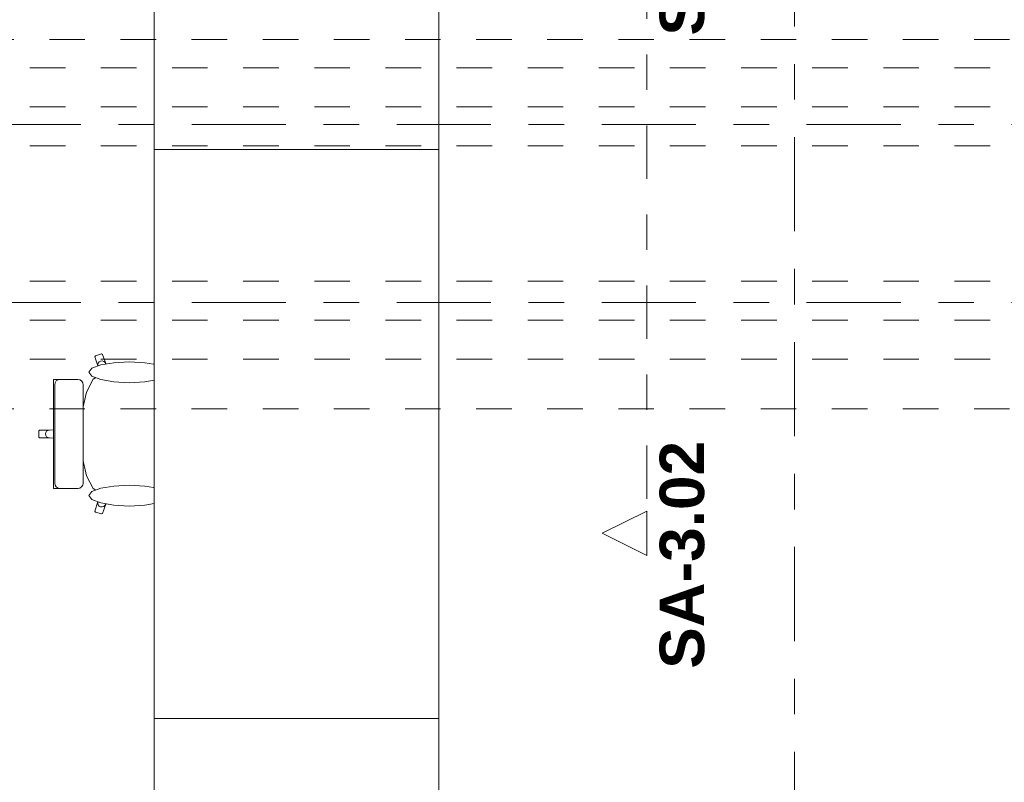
# Model space of a CAD drawing. Header units: metres. Extents: x -4 to 99, y -11 to 17.
# Tile 30 of 256: x 1.95 to 4.72, y 4 to 6.15. Entities that reach past the tile are written whole.
import ezdxf

# ---------------------------------------------------------------- set-up
doc = ezdxf.new("R2010")
doc.units = ezdxf.units.M
doc.header["$MEASUREMENT"] = 0
for name, pattern in [('Achse', [0.2, 0.1, -0.05, 0, -0.05]), ('Schnittlinie', [0.3, 0.15, -0.075, 0, -0.075]), ('Strichlinie doppelt', [0.546806, 0.264583, -0.105833, 0.070556, -0.105833]), ('Untersicht', [0.1, 0.075, -0.025]), ('Wipeout_Contour', [1, 0, -1])]:
    doc.linetypes.add(name, pattern=pattern)
for name, color, linetype in [('203 - Marker.Schnitt - Ausbaudetail SA', 7, 'Continuous'), ('451 - Universal.Achsen Raster', 7, 'Continuous'), ('608 - Struktur.Träger', 7, 'Continuous'), ('701 - Einrichtung.Möbel', 7, 'Continuous'), ('Neubau_653 - Abdeckung.TB Verkofferung', 7, 'Continuous')]:
    doc.layers.add(name, color=color, linetype=linetype)
doc.styles.add('ERSTELLTER_STIL_1', font='txt')

msp = doc.modelspace()

# ---------------------------------------------------------------- linework, layer by layer
at = {"layer": '203 - Marker.Schnitt - Ausbaudetail SA', "color": 7, "linetype": 'Schnittlinie', "lineweight": 13}
msp.add_line((3.7147, 6.2975), (3.7147, 4.763), dxfattribs=at)
at = {"layer": '451 - Universal.Achsen Raster', "color": 160, "linetype": 'Strichlinie doppelt', "lineweight": 9, "true_color": 0x3232ff}
msp.add_line((4.13, -10.585), (4.13, 16.355), dxfattribs=at)

# ---------------------------------------------------------------- texts
at = {"layer": '203 - Marker.Schnitt - Ausbaudetail SA', "color": 7, "lineweight": 13, "char_height": 0.125, "rotation": 90, "style": 'ERSTELLTER_STIL_1'}
for s, insert, attachment_point in [('\\A1;{\\pql;\\pt0;\\fArial|b1|i0|c0|p38;SA-3.02}', (3.878, 6.1003), 7), ('\\A1;{\\pqr;\\pt0;\\fArial|b1|i0|c0|p38;SA-3.02}', (3.878, 4.9602), 9)]:
    msp.add_mtext(s, dxfattribs=dict(at, insert=insert, attachment_point=attachment_point))

# ---------------------------------------------------------------- wipeouts: each hides what was drawn before it
at = {"color": 254, "linetype": 'Wipeout_Contour', "lineweight": 0, "ltscale": 28.511741}
msp.add_wipeout([(3.13, 7.38), (2.33, 7.38), (2.33, 5.78), (3.13, 5.78)], dxfattribs=at).dxf.layer = '701 - Einrichtung.Möbel'
at = {"color": 254, "linetype": 'Wipeout_Contour', "lineweight": 0, "ltscale": 161.519053}
msp.add_wipeout([(2.3649, 5.1464), (2.2054, 5.1464), (2.1934, 5.1779), (2.1847, 5.2036), (2.1818, 5.205), (2.1645, 5.1996), (2.163, 5.1968), (2.1717, 5.1711), (2.1791, 5.1463), (2.1579, 5.1337), (2.1397, 5.0976), (2.1276, 5.0437), (2.1258, 5.0165), (2.0963, 5.0165), (2.0734, 5.0165), (2.0734, 4.9922), (2.0354, 4.9909), (2.0073, 4.9909), (2.005, 4.9887), (2.005, 4.98), (2.455, 4.98), (2.4531, 5.0381), (2.453, 5.0388), (2.4476, 5.0887), (2.4394, 5.1221), (2.4388, 5.1236), (2.4226, 5.1431), (2.4161, 5.1464), (2.3924, 5.1464)], dxfattribs=at).dxf.layer = '701 - Einrichtung.Möbel'

# ---------------------------------------------------------------- next in the draw order: linework, layer by layer
at = {"layer": '451 - Universal.Achsen Raster', "color": 160, "linetype": 'Strichlinie doppelt', "lineweight": 9, "true_color": 0x3232ff}
msp.add_line((64.935, 5.85), (-3.175, 5.85), dxfattribs=at)
at = {"layer": '608 - Struktur.Träger', "color": 7, "linetype": 'Untersicht', "lineweight": 13}
msp.add_line((0.38, 6.01), (61.88, 6.01), dxfattribs=at)
at = {"layer": '608 - Struktur.Träger', "color": 7, "linetype": 'Achse', "lineweight": 9}
msp.add_line((0.38, 5.9), (61.88, 5.9), dxfattribs=at)
at = {"layer": '701 - Einrichtung.Möbel', "color": 7, "linetype": 'Continuous', "lineweight": 5}
for p, q in [((2.1818, 5.205), (2.1645, 5.1996)), ((2.1847, 5.2036), (2.1818, 5.205)), ((2.1645, 5.1996), (2.163, 5.1968)), ((2.163, 5.1968), (2.1717, 5.1711)), ((2.1724, 5.1795), (2.1712, 5.1753)), ((2.1752, 5.1828), (2.1724, 5.1795)), ((2.179, 5.1849), (2.1752, 5.1828)), ((2.1835, 5.1854), (2.179, 5.1849)), ((2.1877, 5.1842), (2.1835, 5.1854)), ((2.1934, 5.1779), (2.1847, 5.2036)), ((2.1912, 5.1816), (2.1877, 5.1842)), ((2.1934, 5.1779), (2.1912, 5.1816)), ((2.2054, 5.1464), (2.1934, 5.1779)), ((2.1712, 5.1753), (2.1717, 5.1711)), ((2.1717, 5.1711), (2.1791, 5.1463)), ((2.1579, 5.1337), (2.1397, 5.0976)), ((2.1791, 5.1463), (2.1579, 5.1337)), ((2.1792, 5.1464), (2.1791, 5.1463)), ((2.1792, 5.1464), (2.2054, 5.1464)), ((2.3649, 5.1464), (2.2054, 5.1464)), ((2.3924, 5.1464), (2.3649, 5.1464)), ((2.4161, 5.1464), (2.3924, 5.1464)), ((2.4226, 5.1431), (2.4161, 5.1464)), ((2.4388, 5.1236), (2.4226, 5.1431)), ((2.4394, 5.1221), (2.4388, 5.1236)), ((2.4476, 5.0887), (2.4394, 5.1221)), ((2.1397, 5.0976), (2.1276, 5.0437)), ((2.453, 5.0388), (2.4476, 5.0887)), ((2.1276, 5.0437), (2.1258, 5.0165)), ((2.4531, 5.0381), (2.453, 5.0388)), ((2.0963, 5.0165), (2.0734, 5.0165)), ((2.1258, 5.0165), (2.0963, 5.0165))]:
    msp.add_line(p, q, dxfattribs=at)
at = {"layer": '701 - Einrichtung.Möbel', "color": 7, "linetype": 'Continuous', "lineweight": 5, "flags": 128}
msp.add_lwpolyline([(3.13, 7.38), (3.13, 5.78), (2.33, 5.78), (2.33, 7.38)], close=True, dxfattribs=at)
at = {"layer": 'Neubau_653 - Abdeckung.TB Verkofferung', "color": 1, "linetype": 'Untersicht', "lineweight": 9}
msp.add_line((0.235, 6.0895), (7.665, 6.0895), dxfattribs=at)

# ---------------------------------------------------------------- next in the draw order: wipeouts: each hides what was drawn before it
at = {"color": 254, "linetype": 'Wipeout_Contour', "lineweight": 0, "ltscale": 17.635143}
msp.add_wipeout([(3.7147, 4.638), (3.7147, 4.763), (3.5897, 4.7005)], dxfattribs=at).dxf.layer = '203 - Marker.Schnitt - Ausbaudetail SA'
at = {"color": 254, "linetype": 'Wipeout_Contour', "lineweight": 0, "ltscale": 155.419392}
msp.add_wipeout([(2.3649, 4.8136), (2.3924, 4.8136), (2.4161, 4.8136), (2.4226, 4.8169), (2.4388, 4.8363), (2.4394, 4.8379), (2.4476, 4.8712), (2.453, 4.9211), (2.4531, 4.9219), (2.455, 4.98), (2.005, 4.98), (2.005, 4.9712), (2.0073, 4.969), (2.0354, 4.969), (2.0734, 4.9677), (2.0734, 4.9435), (2.0963, 4.9435), (2.1258, 4.9435), (2.1276, 4.9163), (2.1397, 4.8623), (2.1579, 4.8262), (2.1791, 4.8137), (2.1717, 4.7889), (2.163, 4.7632), (2.1645, 4.7604), (2.1818, 4.755), (2.1847, 4.7564), (2.1934, 4.7821), (2.2054, 4.8136)], dxfattribs=at).dxf.layer = '701 - Einrichtung.Möbel'

# ---------------------------------------------------------------- next in the draw order: linework, layer by layer
at = {"layer": '203 - Marker.Schnitt - Ausbaudetail SA', "color": 7, "linetype": 'Continuous', "lineweight": 13, "flags": 128}
msp.add_lwpolyline([(3.7147, 4.638), (3.7147, 4.763), (3.5897, 4.7005)], close=True, dxfattribs=at)
at = {"layer": '701 - Einrichtung.Möbel', "color": 7, "linetype": 'Continuous', "lineweight": 5}
for p, q in [((2.0734, 5.0165), (2.0734, 4.9922)), ((2.1258, 5.0165), (2.1233, 4.98)), ((2.455, 4.98), (2.4531, 5.0381)), ((2.0073, 4.9909), (2.005, 4.9887)), ((2.005, 4.9887), (2.005, 4.98)), ((2.0354, 4.9909), (2.0073, 4.9909)), ((2.0249, 4.9842), (2.024, 4.98)), ((2.0273, 4.9877), (2.0249, 4.9842)), ((2.031, 4.9901), (2.0273, 4.9877)), ((2.0354, 4.9909), (2.031, 4.9901)), ((2.0734, 4.9922), (2.0354, 4.9909)), ((2.0734, 4.9922), (2.0734, 4.98)), ((2.005, 4.9712), (2.005, 4.98)), ((2.0073, 4.969), (2.005, 4.9712)), ((2.0354, 4.969), (2.0073, 4.969)), ((2.0249, 4.9758), (2.024, 4.98)), ((2.0273, 4.9722), (2.0249, 4.9758)), ((2.031, 4.9699), (2.0273, 4.9722)), ((2.0354, 4.969), (2.031, 4.9699)), ((2.0734, 4.9677), (2.0354, 4.969)), ((2.0734, 4.9677), (2.0734, 4.98)), ((2.0734, 4.9435), (2.0734, 4.9677)), ((2.1258, 4.9435), (2.1233, 4.98)), ((2.455, 4.98), (2.4531, 4.9219)), ((2.0963, 4.9435), (2.0734, 4.9435)), ((2.1258, 4.9435), (2.0963, 4.9435)), ((2.1276, 4.9163), (2.1258, 4.9435)), ((2.1397, 4.8623), (2.1276, 4.9163)), ((2.453, 4.9211), (2.4476, 4.8712)), ((2.4531, 4.9219), (2.453, 4.9211)), ((2.1579, 4.8262), (2.1397, 4.8623)), ((2.4476, 4.8712), (2.4394, 4.8379)), ((2.1791, 4.8137), (2.1579, 4.8262)), ((2.4388, 4.8363), (2.4226, 4.8169)), ((2.4394, 4.8379), (2.4388, 4.8363)), ((2.1717, 4.7889), (2.1791, 4.8137)), ((2.1792, 4.8136), (2.1791, 4.8137)), ((2.1792, 4.8136), (2.2054, 4.8136)), ((2.2054, 4.8136), (2.1934, 4.7821)), ((2.3649, 4.8136), (2.2054, 4.8136)), ((2.3924, 4.8136), (2.3649, 4.8136)), ((2.4161, 4.8136), (2.3924, 4.8136)), ((2.4226, 4.8169), (2.4161, 4.8136)), ((2.163, 4.7632), (2.1717, 4.7889)), ((2.1645, 4.7604), (2.163, 4.7632)), ((2.1712, 4.7846), (2.1717, 4.7889)), ((2.1724, 4.7805), (2.1712, 4.7846)), ((2.1752, 4.7771), (2.1724, 4.7805)), ((2.179, 4.7751), (2.1752, 4.7771)), ((2.1835, 4.7746), (2.179, 4.7751)), ((2.1877, 4.7757), (2.1835, 4.7746)), ((2.1934, 4.7821), (2.1847, 4.7564)), ((2.1912, 4.7784), (2.1877, 4.7757)), ((2.1934, 4.7821), (2.1912, 4.7784)), ((2.1818, 4.755), (2.1645, 4.7604)), ((2.1847, 4.7564), (2.1818, 4.755))]:
    msp.add_line(p, q, dxfattribs=at)

# ---------------------------------------------------------------- next in the draw order: wipeouts: each hides what was drawn before it
at = {"color": 254, "linetype": 'Wipeout_Contour', "lineweight": 0, "ltscale": 90.146091}
msp.add_wipeout([(2.2598, 5.1827), (2.2163, 5.1804), (2.1794, 5.1741), (2.1548, 5.1646), (2.1461, 5.1535), (2.1548, 5.1423), (2.1794, 5.1328), (2.2163, 5.1265), (2.2598, 5.1242), (2.3033, 5.1265), (2.3401, 5.1328), (2.3648, 5.1423), (2.3734, 5.1535), (2.3648, 5.1646), (2.3401, 5.1741), (2.3033, 5.1804)], dxfattribs=at).dxf.layer = '701 - Einrichtung.Möbel'

# ---------------------------------------------------------------- next in the draw order: linework, layer by layer
at = {"layer": '701 - Einrichtung.Möbel', "color": 7, "linetype": 'Continuous', "lineweight": 5, "flags": 128}
msp.add_lwpolyline([(2.2598, 5.1827), (2.2163, 5.1804), (2.1794, 5.1741), (2.1548, 5.1646), (2.1461, 5.1535), (2.1548, 5.1423), (2.1794, 5.1328), (2.2163, 5.1265), (2.2598, 5.1242), (2.3033, 5.1265), (2.3401, 5.1328), (2.3648, 5.1423), (2.3734, 5.1535), (2.3648, 5.1646), (2.3401, 5.1741), (2.3033, 5.1804)], close=True, dxfattribs=at)

# ---------------------------------------------------------------- next in the draw order: wipeouts: each hides what was drawn before it
at = {"color": 254, "linetype": 'Wipeout_Contour', "lineweight": 0, "ltscale": 87.682519}
msp.add_wipeout([(2.1301, 5.118), (2.129, 5.1239), (2.1257, 5.1289), (2.1207, 5.1322), (2.1149, 5.1334), (2.1115, 5.1334), (2.1033, 5.1334), (2.0787, 5.1334), (2.0686, 5.1334), (2.0651, 5.1334), (2.0573, 5.1334), (2.0539, 5.1334), (2.0465, 5.1334), (2.0465, 4.98), (2.1301, 4.98)], dxfattribs=at).dxf.layer = '701 - Einrichtung.Möbel'
at = {"color": 254, "linetype": 'Wipeout_Contour', "lineweight": 0, "ltscale": 85.099255}
msp.add_wipeout([(2.2598, 4.7773), (2.3033, 4.7795), (2.3401, 4.7859), (2.3648, 4.7953), (2.3734, 4.8065), (2.3648, 4.8177), (2.3401, 4.8272), (2.3033, 4.8335), (2.2598, 4.8357), (2.2163, 4.8335), (2.1794, 4.8272), (2.1548, 4.8177), (2.1461, 4.8065), (2.1548, 4.7953), (2.1794, 4.7859), (2.2163, 4.7795)], dxfattribs=at).dxf.layer = '701 - Einrichtung.Möbel'

# ---------------------------------------------------------------- next in the draw order: linework, layer by layer
at = {"layer": '701 - Einrichtung.Möbel', "color": 7, "linetype": 'Continuous', "lineweight": 5}
for p, q in [((2.0539, 5.1334), (2.0465, 5.1334)), ((2.0499, 5.118), (2.0511, 5.1239)), ((2.0511, 5.1239), (2.0544, 5.1289)), ((2.0573, 5.1334), (2.0539, 5.1334)), ((2.0544, 5.1289), (2.0593, 5.1322)), ((2.0651, 5.1334), (2.0573, 5.1334)), ((2.0593, 5.1322), (2.0651, 5.1334)), ((2.0686, 5.1334), (2.0651, 5.1334)), ((2.0787, 5.1334), (2.0686, 5.1334)), ((2.1033, 5.1334), (2.0787, 5.1334)), ((2.1115, 5.1334), (2.1033, 5.1334)), ((2.1149, 5.1334), (2.1115, 5.1334)), ((2.1207, 5.1322), (2.1149, 5.1334)), ((2.1257, 5.1289), (2.1207, 5.1322)), ((2.129, 5.1239), (2.1257, 5.1289)), ((2.1301, 5.118), (2.129, 5.1239))]:
    msp.add_line(p, q, dxfattribs=at)
at = {"layer": '701 - Einrichtung.Möbel', "color": 7, "linetype": 'Continuous', "lineweight": 5, "flags": 128}
msp.add_lwpolyline([(2.2598, 4.7773), (2.2163, 4.7795), (2.1794, 4.7859), (2.1548, 4.7953), (2.1461, 4.8065), (2.1548, 4.8177), (2.1794, 4.8272), (2.2163, 4.8335), (2.2598, 4.8357), (2.3033, 4.8335), (2.3401, 4.8272), (2.3648, 4.8177), (2.3734, 4.8065), (2.3648, 4.7953), (2.3401, 4.7859), (2.3033, 4.7795)], close=True, dxfattribs=at)

# ---------------------------------------------------------------- next in the draw order: wipeouts: each hides what was drawn before it
at = {"color": 254, "linetype": 'Wipeout_Contour', "lineweight": 0, "ltscale": 74.267323}
msp.add_wipeout([(2.1301, 4.8419), (2.1301, 4.98), (2.0465, 4.98), (2.0465, 4.8266), (2.0539, 4.8266), (2.0573, 4.8266), (2.0651, 4.8266), (2.0686, 4.8266), (2.0787, 4.8266), (2.1033, 4.8266), (2.1115, 4.8266), (2.1149, 4.8266), (2.1207, 4.8278), (2.1257, 4.8311), (2.129, 4.8361)], dxfattribs=at).dxf.layer = '701 - Einrichtung.Möbel'

# ---------------------------------------------------------------- next in the draw order: linework, layer by layer
at = {"layer": '701 - Einrichtung.Möbel', "color": 7, "linetype": 'Continuous', "lineweight": 5}
for p, q in [((2.0465, 5.1334), (2.0465, 4.98)), ((2.0499, 4.98), (2.0499, 5.118)), ((2.1301, 4.98), (2.1301, 5.118)), ((2.0465, 4.8266), (2.0465, 4.98)), ((2.0499, 4.98), (2.0499, 4.8419)), ((2.1301, 4.98), (2.1301, 4.8419)), ((2.0539, 4.8266), (2.0465, 4.8266)), ((2.0499, 4.8419), (2.0511, 4.8361)), ((2.0511, 4.8361), (2.0544, 4.8311)), ((2.0573, 4.8266), (2.0539, 4.8266)), ((2.0544, 4.8311), (2.0593, 4.8278)), ((2.0651, 4.8266), (2.0573, 4.8266)), ((2.0593, 4.8278), (2.0651, 4.8266)), ((2.0686, 4.8266), (2.0651, 4.8266)), ((2.0787, 4.8266), (2.0686, 4.8266)), ((2.1033, 4.8266), (2.0787, 4.8266)), ((2.1115, 4.8266), (2.1033, 4.8266)), ((2.1149, 4.8266), (2.1115, 4.8266)), ((2.1207, 4.8278), (2.1149, 4.8266)), ((2.1257, 4.8311), (2.1207, 4.8278)), ((2.129, 4.8361), (2.1257, 4.8311)), ((2.1301, 4.8419), (2.129, 4.8361))]:
    msp.add_line(p, q, dxfattribs=at)

# ---------------------------------------------------------------- next in the draw order: wipeouts: each hides what was drawn before it
at = {"color": 254, "linetype": 'Wipeout_Contour', "lineweight": 0, "ltscale": 22.722422}
msp.add_wipeout([(3.13, 5.78), (2.33, 5.78), (2.33, 4.18), (3.13, 4.18)], dxfattribs=at).dxf.layer = '701 - Einrichtung.Möbel'

# ---------------------------------------------------------------- next in the draw order: linework, layer by layer
at = {"layer": '451 - Universal.Achsen Raster', "color": 160, "linetype": 'Strichlinie doppelt', "lineweight": 9, "true_color": 0x3232ff}
msp.add_line((64.935, 5.35), (-3.175, 5.35), dxfattribs=at)
at = {"layer": '608 - Struktur.Träger', "color": 7, "linetype": 'Untersicht', "lineweight": 13}
for p, q in [((0.38, 5.79), (61.88, 5.79)), ((0.38, 5.41), (14.5051, 5.41)), ((0.38, 5.19), (14.5051, 5.19))]:
    msp.add_line(p, q, dxfattribs=at)
at = {"layer": '608 - Struktur.Träger', "color": 7, "linetype": 'Achse', "lineweight": 9}
msp.add_line((0.38, 5.3), (14.5051, 5.3), dxfattribs=at)
at = {"layer": '701 - Einrichtung.Möbel', "color": 7, "linetype": 'Continuous', "lineweight": 5, "flags": 128}
msp.add_lwpolyline([(3.13, 5.78), (3.13, 4.18), (2.33, 4.18), (2.33, 5.78)], close=True, dxfattribs=at)
at = {"layer": 'Neubau_653 - Abdeckung.TB Verkofferung', "color": 1, "linetype": 'Untersicht', "lineweight": 9}
msp.add_line((0.235, 5.0505), (7.665, 5.0505), dxfattribs=at)

# ---------------------------------------------------------------- next in the draw order: wipeouts: each hides what was drawn before it
at = {"color": 254, "linetype": 'Wipeout_Contour', "lineweight": 0, "ltscale": 17.385565}
msp.add_wipeout([(3.13, 4.18), (2.33, 4.18), (2.33, 2.58), (3.13, 2.58)], dxfattribs=at).dxf.layer = '701 - Einrichtung.Möbel'

# ---------------------------------------------------------------- next in the draw order: linework, layer by layer
at = {"layer": '701 - Einrichtung.Möbel', "color": 7, "linetype": 'Continuous', "lineweight": 5, "flags": 128}
msp.add_lwpolyline([(3.13, 4.18), (3.13, 2.58), (2.33, 2.58), (2.33, 4.18)], close=True, dxfattribs=at)

doc.saveas('drawing.dxf')
